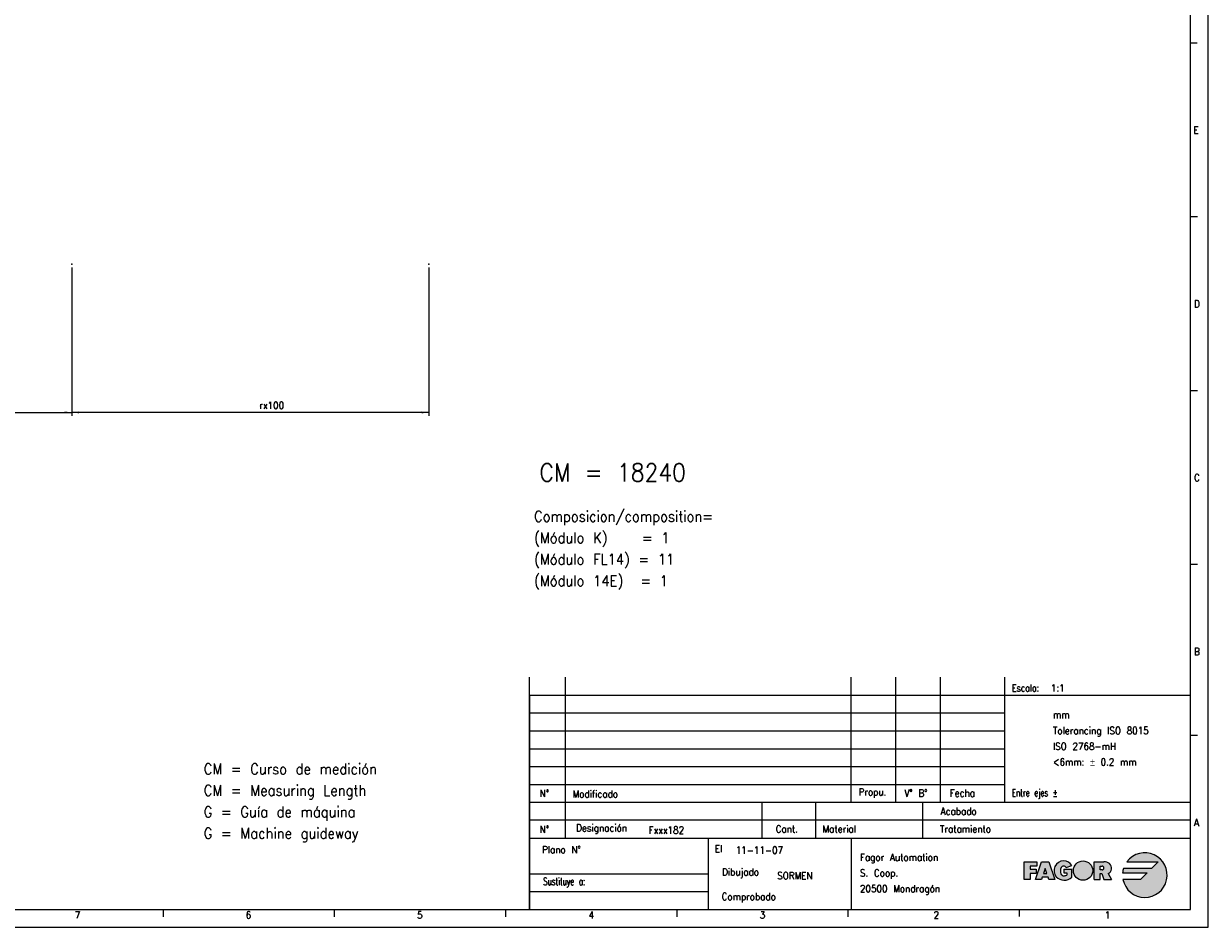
# Model space of a CAD drawing. Header units: inches. Extents: x -381 to 19228, y -418 to 176.
# Tile 10 of 37: x 127 to 459, y -418 to -165. Entities that reach past the tile are written whole.
import ezdxf

# ---------------------------------------------------------------- set-up
doc = ezdxf.new("R2010")
doc.units = ezdxf.units.IN
doc.layers.add('1', color=7, linetype='Continuous')
doc.styles.add('CONVERTER_12', font='txt.shx', dxfattribs={"width": 0.9})
doc.styles.add('CONVERTER_13', font='txt.shx', dxfattribs={"width": 0.72})
doc.styles.add('CONVERTER_14', font='txt.shx', dxfattribs={"width": 0.81})
doc.dimstyles.new('ME10_DIM_44', dxfattribs={"dimtxt": 2, "dimasz": 2, "dimexe": 1, "dimexo": 1, "dimgap": 1, "dimtad": 1, "dimdsep": 46, "dimtxsty": 'CONVERTER_12', "dimsah": 1, "dimcen": 0.09, "dimclrd": 2, "dimclre": 2, "dimclrt": 2, "dimadec": 0, "dimazin": 0, "dimtfac": 1, "dimtdec": 4, "dimtix": 1, "dimtmove": 0, "dimatfit": 3, "dimfxl": 1, "dimtolj": 1, "dimtzin": 0, "dimarcsym": 0})
doc.dimstyles.new('ME10_DIM_45', dxfattribs={"dimtxt": 2, "dimasz": 2, "dimexe": 1, "dimexo": 1, "dimgap": 1, "dimtad": 1, "dimdsep": 46, "dimtxsty": 'CONVERTER_12', "dimsah": 1, "dimcen": 0.09, "dimclrd": 2, "dimclre": 2, "dimclrt": 2, "dimadec": 0, "dimazin": 0, "dimtfac": 1, "dimtdec": 4, "dimtix": 1, "dimtmove": 0, "dimatfit": 3, "dimfxl": 1, "dimtolj": 1, "dimtzin": 0, "dimarcsym": 0})
doc.dimstyles.new('ME10_DIM_46', dxfattribs={"dimtxt": 2, "dimasz": 2, "dimexe": 1, "dimexo": 1, "dimgap": 1, "dimtad": 1, "dimdsep": 46, "dimtxsty": 'CONVERTER_12', "dimsah": 1, "dimcen": 0.09, "dimclrd": 2, "dimclre": 2, "dimclrt": 2, "dimadec": 0, "dimazin": 0, "dimtfac": 1, "dimtdec": 4, "dimtix": 1, "dimtmove": 0, "dimatfit": 3, "dimfxl": 1, "dimtolj": 1, "dimtzin": 0, "dimarcsym": 0})
doc.dimstyles.new('ME10_DIM_47', dxfattribs={"dimtxt": 2, "dimasz": 2, "dimexe": 1, "dimexo": 1, "dimgap": 1, "dimtad": 1, "dimdsep": 46, "dimtxsty": 'CONVERTER_12', "dimsah": 1, "dimcen": 0.09, "dimclrd": 2, "dimclre": 2, "dimclrt": 2, "dimadec": 0, "dimazin": 0, "dimtfac": 1, "dimtdec": 4, "dimtix": 1, "dimtmove": 0, "dimatfit": 3, "dimfxl": 1, "dimtolj": 1, "dimtzin": 0, "dimarcsym": 0})
doc.dimstyles.new('ME10_DIM_48', dxfattribs={"dimtxt": 2, "dimasz": 2, "dimexe": 1, "dimexo": 1, "dimgap": 1, "dimtad": 1, "dimdec": 0, "dimdsep": 46, "dimtxsty": 'CONVERTER_12', "dimsah": 1, "dimcen": 0.09, "dimclrd": 2, "dimclre": 2, "dimclrt": 2, "dimadec": 0, "dimazin": 0, "dimtfac": 1, "dimtdec": 4, "dimtix": 1, "dimtmove": 0, "dimatfit": 3, "dimfxl": 1, "dimtolj": 1, "dimtzin": 0, "dimarcsym": 0})
doc.dimstyles.new('ME10_DIM_49', dxfattribs={"dimtxt": 2, "dimasz": 2, "dimexe": 1, "dimexo": 1, "dimgap": 1, "dimtad": 1, "dimdsep": 46, "dimtxsty": 'CONVERTER_12', "dimsah": 1, "dimcen": 0.09, "dimclrd": 2, "dimclre": 2, "dimclrt": 2, "dimadec": 0, "dimazin": 0, "dimtfac": 1, "dimtdec": 4, "dimtix": 1, "dimtmove": 0, "dimatfit": 3, "dimfxl": 1, "dimtolj": 1, "dimtzin": 0, "dimarcsym": 0})
doc.dimstyles.new('ME10_DIM_53', dxfattribs={"dimtxt": 2, "dimasz": 2, "dimexe": 1, "dimexo": 1, "dimgap": 1, "dimtad": 1, "dimdsep": 46, "dimtxsty": 'CONVERTER_12', "dimsah": 1, "dimcen": 0.09, "dimclrd": 2, "dimclre": 2, "dimclrt": 2, "dimadec": 0, "dimazin": 0, "dimtfac": 1, "dimtdec": 4, "dimtix": 1, "dimtmove": 0, "dimatfit": 3, "dimfxl": 1, "dimtolj": 1, "dimtzin": 0, "dimarcsym": 0})
doc.dimstyles.new('ME10_DIM_54', dxfattribs={"dimtxt": 2, "dimasz": 2, "dimexe": 1, "dimexo": 1, "dimgap": 1, "dimtad": 1, "dimdsep": 46, "dimtxsty": 'CONVERTER_12', "dimsah": 1, "dimcen": 0.09, "dimclrd": 2, "dimclre": 2, "dimclrt": 2, "dimadec": 0, "dimazin": 0, "dimtfac": 1, "dimtdec": 4, "dimtix": 1, "dimtmove": 0, "dimatfit": 3, "dimfxl": 1, "dimtolj": 1, "dimtzin": 0, "dimarcsym": 0})

# ---------------------------------------------------------------- blocks, each defined once
blk = doc.blocks.new('*D132')
at = {"layer": '1', "color": 2, "linetype": 'Continuous'}
for p, q in [((5.68073171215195, -193.6909571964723), (5.68073171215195, -208.2878645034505)), ((55.68073171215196, -193.6909571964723), (55.68073171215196, -208.2878645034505)), ((5.68073171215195, -207.2878645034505), (55.68073171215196, -207.2878645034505))]:
    blk.add_line(p, q, dxfattribs=at)
at = {"layer": '1', "color": 2}
for points in [[(7.68073171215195, -207.0245595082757), (7.68073171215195, -207.5511694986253), (5.68073171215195, -207.2878645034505)], [(53.68073171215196, -207.5511694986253), (53.68073171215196, -207.0245595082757), (55.68073171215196, -207.2878645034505)]]:
    blk.add_solid(points, dxfattribs=at)
at = {"layer": '1', "color": 2, "insert": (26.83028049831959, -205.6878724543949), "char_height": 2, "attachment_point": 7, "rotation": 0.00013888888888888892, "line_spacing_factor": 0.60024009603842, "style": 'CONVERTER_12'}
blk.add_mtext('\\C2;qx\\C2;50', dxfattribs=at)
blk = doc.blocks.new('*D133')
at = {"layer": '1', "color": 2, "linetype": 'Continuous'}
for p, q in [((-44.31926828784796, -193.6909571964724), (-44.31926828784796, -208.2878645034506)), ((5.68073171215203, -193.6909571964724), (5.68073171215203, -208.2878645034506)), ((-44.31926828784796, -207.2878645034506), (5.68073171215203, -207.2878645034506))]:
    blk.add_line(p, q, dxfattribs=at)
at = {"layer": '1', "color": 2}
for points in [[(-42.31926828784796, -207.0245595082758), (-42.31926828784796, -207.5511694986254), (-44.31926828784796, -207.2878645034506)], [(3.68073171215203, -207.5511694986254), (3.68073171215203, -207.0245595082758), (5.68073171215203, -207.2878645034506)]]:
    blk.add_solid(points, dxfattribs=at)
at = {"layer": '1', "color": 2, "insert": (-22.61594995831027, -206.2878645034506), "char_height": 2, "attachment_point": 7, "rotation": 0.00013888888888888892, "line_spacing_factor": 0.60024009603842, "style": 'CONVERTER_12'}
blk.add_mtext('50', dxfattribs=at)
blk = doc.blocks.new('*D134')
at = {"layer": '1', "color": 2, "linetype": 'Continuous'}
for p, q in [((-94.31926828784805, -193.6909571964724), (-94.31926828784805, -208.2878645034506)), ((-44.31926828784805, -193.6909571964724), (-44.31926828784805, -208.2878645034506)), ((-94.31926828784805, -207.2878645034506), (-44.31926828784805, -207.2878645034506))]:
    blk.add_line(p, q, dxfattribs=at)
at = {"layer": '1', "color": 2}
for points in [[(-92.31926828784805, -207.0245595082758), (-92.31926828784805, -207.5511694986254), (-94.31926828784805, -207.2878645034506)], [(-46.31926828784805, -207.5511694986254), (-46.31926828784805, -207.0245595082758), (-44.31926828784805, -207.2878645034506)]]:
    blk.add_solid(points, dxfattribs=at)
at = {"layer": '1', "color": 2, "insert": (-72.98745153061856, -206.2878645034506), "char_height": 2, "attachment_point": 7, "rotation": 0.00013888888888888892, "line_spacing_factor": 0.60024009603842, "style": 'CONVERTER_12'}
blk.add_mtext('50', dxfattribs=at)
blk = doc.blocks.new('*D135')
at = {"layer": '1', "color": 2, "linetype": 'Continuous'}
for p, q in [((-144.3192682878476, -193.6909571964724), (-144.3192682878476, -208.2878645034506)), ((-94.31926828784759, -193.6909571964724), (-94.31926828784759, -208.2878645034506)), ((-144.3192682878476, -207.2878645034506), (-94.31926828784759, -207.2878645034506))]:
    blk.add_line(p, q, dxfattribs=at)
at = {"layer": '1', "color": 2}
for points in [[(-142.3192682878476, -207.0245595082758), (-142.3192682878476, -207.5511694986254), (-144.3192682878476, -207.2878645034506)], [(-96.31926828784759, -207.5511694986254), (-96.31926828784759, -207.0245595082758), (-94.31926828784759, -207.2878645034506)]]:
    blk.add_solid(points, dxfattribs=at)
at = {"layer": '1', "color": 2, "insert": (-128.325157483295, -206.2878645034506), "char_height": 2, "attachment_point": 7, "rotation": 0.00013888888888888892, "line_spacing_factor": 0.60024009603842, "style": 'CONVERTER_12'}
blk.add_mtext('50', dxfattribs=at)
blk = doc.blocks.new('*D136')
at = {"layer": '1', "color": 2, "linetype": 'Continuous'}
for p, q in [((-164.324645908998, -132.4738496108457), (-164.324645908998, -208.2878645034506)), ((-144.3192682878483, -193.6909571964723), (-144.3192682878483, -208.2878645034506)), ((-164.324645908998, -207.2878645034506), (-175.9221610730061, -207.2878645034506)), ((-144.3192682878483, -207.2878645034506), (-164.324645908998, -207.2878645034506))]:
    blk.add_line(p, q, dxfattribs=at)
at = {"layer": '1', "color": 2}
for points in [[(-162.324645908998, -207.0245595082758), (-162.324645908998, -207.5511694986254), (-164.324645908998, -207.2878645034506)], [(-146.3192682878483, -207.5511694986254), (-146.3192682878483, -207.0245595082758), (-144.3192682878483, -207.2878645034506)]]:
    blk.add_solid(points, dxfattribs=at)
at = {"layer": '1', "color": 2, "insert": (-175.9221610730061, -206.2878645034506), "char_height": 2, "attachment_point": 7, "rotation": 0.00013888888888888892, "line_spacing_factor": 0.60024009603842, "style": 'CONVERTER_12'}
blk.add_mtext('20', dxfattribs=at)
blk = doc.blocks.new('*D137')
at = {"layer": '1', "color": 2, "linetype": 'Continuous'}
for p, q in [((-164.3192682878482, -233.6909571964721), (-164.3192682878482, -275.2266028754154)), ((-159.3192682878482, -233.6909571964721), (-159.3192682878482, -275.2266028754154)), ((-164.3192682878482, -274.2266028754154), (-171.5477709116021, -274.2266028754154)), ((-159.3192682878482, -274.2266028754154), (-164.3192682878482, -274.2266028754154)), ((-155.3192682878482, -274.2266028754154), (-159.3192682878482, -274.2266028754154))]:
    blk.add_line(p, q, dxfattribs=at)
at = {"layer": '1', "color": 2}
for points in [[(-166.3192682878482, -274.4899078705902), (-166.3192682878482, -273.9632978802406), (-164.3192682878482, -274.2266028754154)], [(-157.3192682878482, -273.9632978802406), (-157.3192682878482, -274.4899078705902), (-159.3192682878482, -274.2266028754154)]]:
    blk.add_solid(points, dxfattribs=at)
at = {"layer": '1', "color": 2, "insert": (-171.5477709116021, -273.2266028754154), "char_height": 2, "attachment_point": 7, "rotation": 0.00013888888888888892, "line_spacing_factor": 0.60024009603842, "style": 'CONVERTER_12'}
blk.add_mtext('5', dxfattribs=at)
blk = doc.blocks.new('*D141')
at = {"layer": '1', "color": 2, "linetype": 'Continuous'}
for p, q in [((40.68073171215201, -233.6909571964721), (40.68073171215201, -275.2266028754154)), ((140.680731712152, -233.6909571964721), (140.680731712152, -275.2266028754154)), ((40.68073171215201, -274.2266028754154), (140.680731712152, -274.2266028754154))]:
    blk.add_line(p, q, dxfattribs=at)
at = {"layer": '1', "color": 2}
for points in [[(42.68073171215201, -273.9632978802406), (42.68073171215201, -274.4899078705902), (40.68073171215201, -274.2266028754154)], [(138.680731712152, -274.4899078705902), (138.680731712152, -273.9632978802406), (140.680731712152, -274.2266028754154)]]:
    blk.add_solid(points, dxfattribs=at)
at = {"layer": '1', "color": 2, "insert": (93.1791434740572, -273.2266028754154), "char_height": 2, "attachment_point": 7, "rotation": 0.00013888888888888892, "line_spacing_factor": 0.60024009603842, "style": 'CONVERTER_12'}
blk.add_mtext('100', dxfattribs=at)
blk = doc.blocks.new('*D142')
at = {"layer": '1', "color": 2, "linetype": 'Continuous'}
for p, q in [((140.680731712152, -233.6909571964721), (140.680731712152, -275.2266028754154)), ((240.680731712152, -233.6909571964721), (240.680731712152, -275.2266028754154)), ((240.680731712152, -274.2266028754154), (140.680731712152, -274.2266028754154))]:
    blk.add_line(p, q, dxfattribs=at)
at = {"layer": '1', "color": 2}
for points in [[(142.680731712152, -273.9632978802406), (142.680731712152, -274.4899078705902), (140.680731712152, -274.2266028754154)], [(238.680731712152, -274.4899078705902), (238.680731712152, -273.9632978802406), (240.680731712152, -274.2266028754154)]]:
    blk.add_solid(points, dxfattribs=at)
at = {"layer": '1', "color": 2, "insert": (193.1950855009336, -273.2266108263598), "char_height": 2, "attachment_point": 7, "rotation": 0.00013888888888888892, "line_spacing_factor": 0.60024009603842, "style": 'CONVERTER_12'}
blk.add_mtext('\\C2;rx\\C2;100', dxfattribs=at)
blk = doc.blocks.new('1__84', base_point=(310, -313.5))
at = {"layer": '1', "color": 2, "insert": (270.1, -323.85), "char_height": 3, "attachment_point": 7, "line_spacing_factor": 1.20048019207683, "style": 'CONVERTER_12'}
blk.add_mtext('Composicion/composition=\\P(Módulo K)    = 1\\P(Módulo FL14) = 11\\P(Módulo 14E)  = 1', dxfattribs=at)
blk = doc.blocks.new('Pegar2', base_point=(310, -313.5))
at = {"layer": '1'}
blk.add_blockref('1__84', (310, -313.5), dxfattribs=at)
blk = doc.blocks.new('1__85', base_point=(310, -313.5))
blk.add_blockref('Pegar2', (310, -313.5))
blk = doc.blocks.new('Pegar3', base_point=(310, -313.5))
at = {"layer": '1'}
blk.add_blockref('1__85', (310, -313.5), dxfattribs=at)
blk = doc.blocks.new('1__86', base_point=(310, -313.5))
blk.add_blockref('Pegar3', (310, -313.5))
blk = doc.blocks.new('Pegar4', base_point=(310, -313.5))
at = {"layer": '1'}
blk.add_blockref('1__86', (310, -313.5), dxfattribs=at)
blk = doc.blocks.new('tolerancias', base_point=(401.8687695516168, -383.3796663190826))
at = {"layer": '1', "color": 7}
blk.add_point((401.8687695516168, -383.3796663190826), dxfattribs=at)
blk = doc.blocks.new('Marco_a1', base_point=(38.86876955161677, -121.3796663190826))
at = {"layer": '1', "linetype": 'Continuous'}
h = blk.add_hatch(color=2, dxfattribs=at)
edge = h.paths.add_edge_path()
edge.add_line((444.8404292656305, -400.0052611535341), (442.9654292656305, -401.8802611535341))
edge.add_line((442.9654292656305, -401.8802611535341), (435.1283092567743, -401.8802611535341))
edge.add_arc((441.0904292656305, -403.7552611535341), 6.250000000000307, 162.5423968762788, 174.2608295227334)
edge.add_line((434.871757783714, -403.1302611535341), (441.7154292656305, -403.1302611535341))
edge.add_line((441.7154292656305, -403.1302611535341), (439.8404292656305, -405.0052611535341))
edge.add_line((439.8404292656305, -405.0052611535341), (434.9667049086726, -405.0052611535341))
edge.add_arc((441.0904292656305, -403.7552611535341), 6.249999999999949, 191.5369590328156, 503.130102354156)
edge.add_line((436.0904292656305, -400.0052611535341), (444.8404292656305, -400.0052611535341))
blk.add_hatch(color=2, dxfattribs=at).paths.add_polyline_path([(410.8820959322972, -401.2552611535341), (409.0070959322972, -401.2552611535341), (409.0070959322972, -402.0885944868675), (410.6737625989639, -402.0885944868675), (410.6737625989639, -402.9219278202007), (410.6737625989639, -403.3385944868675), (409.0070959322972, -403.3385944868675), (409.0070959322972, -405.0052611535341), (407.3404292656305, -405.0052611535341), (407.3404292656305, -400.0052611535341), (410.8820959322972, -400.0052611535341)])
h = blk.add_hatch(color=2, dxfattribs=at)
h.paths.add_polyline_path([(414.2154292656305, -405.0052611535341), (414.0070959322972, -404.3802611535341), (412.3404292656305, -404.3802611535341), (412.1320959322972, -405.0052611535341), (410.4654292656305, -405.0052611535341), (412.1320959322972, -400.0052611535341), (414.2154292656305, -400.0052611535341), (415.8820959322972, -405.0052611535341)])
h.paths.add_polyline_path([(413.1737625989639, -401.8802611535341), (412.6876514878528, -403.3385944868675), (413.659873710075, -403.3385944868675)], flags=16)
h = blk.add_hatch(color=2, dxfattribs=at)
edge = h.paths.add_edge_path()
edge.add_line((418.3855508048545, -402.0885944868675), (418.3855508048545, -403.1302611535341))
edge.add_line((418.3855508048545, -403.1302611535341), (419.2188841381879, -403.1302611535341))
edge.add_line((419.2188841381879, -403.1302611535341), (419.2188841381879, -403.7552611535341))
edge.add_arc((418.3855508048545, -402.1927611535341), 1.770833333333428, 270, 298.07248693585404, ccw=False)
edge.add_arc((418.3855508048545, -403.1302611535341), 0.833333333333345, 202.6198649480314, 270, ccw=False)
edge.add_arc((419.6355508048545, -402.6094278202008), 2.187499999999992, 154.6230664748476, 202.6198649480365, ccw=False)
edge.add_arc((418.3831829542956, -402.0885978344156), 0.8353864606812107, 29.918998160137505, 150.0810018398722, ccw=False)
edge.add_line((419.1072386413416, -401.6719278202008), (420.6642732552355, -401.0469278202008))
edge.add_arc((418.3820959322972, -402.5052611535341), 2.708333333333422, 32.57897039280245, 90)
edge.add_arc((418.3820959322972, -402.5052611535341), 2.708333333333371, 90, 219.5977388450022)
edge.add_arc((418.5607714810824, -402.1093216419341), 3.104272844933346, 223.1289646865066, 312.983270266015)
edge.add_line((420.6772174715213, -404.3802611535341), (420.6772174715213, -402.0885944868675))
edge.add_line((420.6772174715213, -402.0885944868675), (418.3855508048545, -402.0885944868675))
h = blk.add_hatch(color=2, dxfattribs=at)
edge = h.paths.add_edge_path()
edge.add_arc((423.7985893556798, -402.5052611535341), 2.708333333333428, 0, 360)
h = blk.add_hatch(color=2, dxfattribs=at)
edge = h.paths.add_edge_path()
edge.add_arc((430.1555290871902, -401.8289445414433), 1.643411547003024, -66.72332945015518, 50.761309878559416, ccw=False)
edge.add_line((430.8049584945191, -403.3385944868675), (431.7315329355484, -405.0052611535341))
edge.add_line((431.7315329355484, -405.0052611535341), (429.6498073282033, -405.0052611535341))
edge.add_line((429.6498073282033, -405.0052611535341), (429.0248073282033, -403.3385944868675))
edge.add_line((429.0248073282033, -403.3385944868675), (428.6081406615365, -403.3385944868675))
edge.add_line((428.6081406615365, -403.3385944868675), (428.6081406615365, -405.0052611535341))
edge.add_line((428.6081406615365, -405.0052611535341), (426.9414739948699, -405.0052611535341))
edge.add_line((426.9414739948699, -405.0052611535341), (426.9414739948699, -400.0052611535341))
edge.add_line((426.9414739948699, -400.0052611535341), (428.6081406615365, -400.0052611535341))
edge.add_line((428.6081406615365, -400.0052611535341), (429.6498073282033, -400.0052611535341))
edge.add_arc((429.6498073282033, -402.4481664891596), 2.442905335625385, 50.76130987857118, 90, ccw=False)
edge = h.paths.add_edge_path(flags=16)
edge.add_arc((429.1289739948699, -401.7760944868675), 0.5208333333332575, 270, 450)
edge.add_line((429.1289739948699, -401.2552611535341), (428.6081406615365, -401.2552611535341))
edge.add_line((428.6081406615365, -401.2552611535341), (428.6081406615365, -402.2969278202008))
edge.add_line((428.6081406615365, -402.2969278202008), (429.1289739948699, -402.2969278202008))
at = {"layer": '1', "color": 2, "linetype": 'Continuous'}
for p, q in [((458.8687695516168, -418.3796663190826), (458.8687695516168, 175.6203336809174)), ((455.7169153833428, -170.8463329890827), (453.7169153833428, -170.8463329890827)), ((455.8687695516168, -219.5129996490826), (453.8687695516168, -219.5129996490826)), ((455.8687695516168, -268.1796663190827), (453.8687695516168, -268.1796663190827)), ((455.8687695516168, -316.8463329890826), (453.8687695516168, -316.8463329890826)), ((268.8687695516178, -353.3796663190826), (453.8687695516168, -353.3796663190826)), ((268.8687695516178, -358.3796663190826), (401.8687695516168, -358.3796663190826)), ((268.8687695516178, -363.3796663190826), (401.8687695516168, -363.3796663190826)), ((455.8687695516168, -364.7129996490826), (453.8687695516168, -364.7129996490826)), ((268.8687695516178, -368.3796663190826), (401.8687695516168, -368.3796663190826)), ((268.8687695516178, -373.3796663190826), (401.8687695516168, -373.3796663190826)), ((268.8687695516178, -378.3796663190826), (401.8687695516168, -378.3796663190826)), ((453.8687695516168, -388.3796663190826), (268.8687695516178, -388.3796663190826)), ((407.3404292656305, -400.0052611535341), (410.8820959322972, -400.0052611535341)), ((407.3404292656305, -405.0052611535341), (407.3404292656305, -400.0052611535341)), ((409.0070959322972, -401.2552611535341), (409.0070959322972, -402.0885944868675)), ((410.8820959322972, -401.2552611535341), (409.0070959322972, -401.2552611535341)), ((410.4654292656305, -405.0052611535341), (412.1320959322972, -400.0052611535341)), ((410.8820959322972, -400.0052611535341), (410.8820959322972, -401.2552611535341)), ((412.1320959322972, -400.0052611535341), (414.2154292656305, -400.0052611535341)), ((414.2154292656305, -400.0052611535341), (415.8820959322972, -405.0052611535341)), ((419.1072386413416, -401.6719278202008), (420.6642732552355, -401.0469278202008)), ((426.9414739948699, -400.0052611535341), (428.6081406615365, -400.0052611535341)), ((426.9414739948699, -405.0052611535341), (426.9414739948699, -400.0052611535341)), ((428.6081406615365, -400.0052611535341), (429.6498073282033, -400.0052611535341)), ((428.6081406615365, -401.2552611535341), (429.1289739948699, -401.2552611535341)), ((428.6081406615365, -402.2969278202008), (428.6081406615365, -401.2552611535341)), ((436.0904292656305, -400.0052611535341), (444.8404292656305, -400.0052611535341)), ((444.8404292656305, -400.0052611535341), (442.9654292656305, -401.8802611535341)), ((409.0070959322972, -402.0885944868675), (410.6737625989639, -402.0885944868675)), ((409.0070959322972, -403.3385944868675), (409.0070959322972, -405.0052611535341)), ((410.6737625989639, -403.3385944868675), (409.0070959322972, -403.3385944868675)), ((410.6737625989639, -402.0885944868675), (410.6737625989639, -402.9219278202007)), ((410.6737625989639, -402.9219278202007), (410.6737625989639, -403.3385944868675)), ((412.3404292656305, -404.3802611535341), (412.1320959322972, -405.0052611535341)), ((414.0070959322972, -404.3802611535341), (412.3404292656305, -404.3802611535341)), ((413.1737625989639, -401.8802611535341), (412.6876514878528, -403.3385944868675)), ((412.6876514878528, -403.3385944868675), (413.659873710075, -403.3385944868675)), ((413.659873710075, -403.3385944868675), (413.1737625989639, -401.8802611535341)), ((414.2154292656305, -405.0052611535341), (414.0070959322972, -404.3802611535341)), ((418.3855508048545, -402.0885944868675), (420.6772174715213, -402.0885944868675)), ((418.3855508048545, -402.0885944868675), (418.3855508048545, -403.1302611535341)), ((418.3855508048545, -403.1302611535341), (419.2188841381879, -403.1302611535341)), ((419.2188841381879, -403.1302611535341), (419.2188841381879, -403.7552611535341)), ((420.6772174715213, -404.3802611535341), (420.6772174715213, -402.0885944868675)), ((429.1289739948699, -402.2969278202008), (428.6081406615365, -402.2969278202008)), ((428.6081406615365, -405.0052611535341), (428.6081406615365, -403.3385944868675)), ((428.6081406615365, -403.3385944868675), (429.0248073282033, -403.3385944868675)), ((429.0248073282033, -403.3385944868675), (429.6498073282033, -405.0052611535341)), ((430.8049584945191, -403.3385944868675), (431.7315329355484, -405.0052611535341)), ((434.871757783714, -403.1302611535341), (441.7154292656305, -403.1302611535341)), ((442.9654292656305, -401.8802611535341), (435.1283092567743, -401.8802611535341)), ((441.7154292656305, -403.1302611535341), (439.8404292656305, -405.0052611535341)), ((409.0070959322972, -405.0052611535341), (407.3404292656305, -405.0052611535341)), ((412.1320959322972, -405.0052611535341), (410.4654292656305, -405.0052611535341)), ((415.8820959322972, -405.0052611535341), (414.2154292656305, -405.0052611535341)), ((426.9414739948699, -405.0052611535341), (428.6081406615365, -405.0052611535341)), ((429.6498073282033, -405.0052611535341), (431.7315329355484, -405.0052611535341)), ((439.8404292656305, -405.0052611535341), (434.9667049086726, -405.0052611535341)), ((268.8687695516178, -408.3796663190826), (318.8687695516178, -408.3796663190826)), ((166.2217107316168, -413.4260551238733), (166.2217107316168, -415.4260551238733)), ((214.1628872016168, -413.4260551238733), (214.1628872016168, -415.4260551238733)), ((262.104063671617, -413.4260551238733), (262.104063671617, -415.4260551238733)), ((310.0452401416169, -413.4260551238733), (310.0452401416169, -415.4260551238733)), ((357.9864166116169, -413.4260551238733), (357.9864166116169, -415.4260551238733)), ((405.9275930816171, -413.3796663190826), (405.9275930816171, -415.3796663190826)), ((-381.1312304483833, -418.3796663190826), (458.8687695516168, -418.3796663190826))]:
    blk.add_line(p, q, dxfattribs=at)
at = {"layer": '1', "color": 7, "linetype": 'Continuous'}
for p, q in [((453.8687695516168, -413.3796663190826), (453.8687695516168, 170.6203336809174)), ((268.8687695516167, -413.3796663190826), (268.8687695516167, -348.3796663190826)), ((278.8687695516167, -393.3796663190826), (278.8687695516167, -348.3796663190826)), ((358.8687695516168, -383.3796663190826), (358.8687695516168, -348.3796663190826)), ((371.3687695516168, -383.3796663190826), (371.3687695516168, -348.3796663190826)), ((383.8687695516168, -383.3796663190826), (383.8687695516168, -348.3796663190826)), ((401.8687695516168, -383.3796663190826), (401.8687695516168, -348.3796663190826)), ((268.8687695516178, -383.3796663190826), (453.8687695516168, -383.3796663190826)), ((333.8687695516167, -383.3796663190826), (333.8687695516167, -393.3796663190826)), ((348.8687695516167, -383.3796663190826), (348.8687695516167, -393.3796663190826)), ((378.8687695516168, -383.3796663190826), (378.8687695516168, -393.3796663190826)), ((268.8687695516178, -393.3796663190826), (453.8687695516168, -393.3796663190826)), ((318.8687695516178, -393.3796663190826), (318.8687695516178, -403.3796663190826)), ((358.8687695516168, -393.3796663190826), (358.8687695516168, -413.3796663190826)), ((268.8687695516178, -403.3796663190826), (318.8687695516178, -403.3796663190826)), ((318.8687695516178, -403.3796663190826), (318.8687695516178, -408.3796663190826)), ((318.8687695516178, -408.3796663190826), (318.8687695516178, -413.3796663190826)), ((-361.1312304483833, -413.3796663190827), (453.8687695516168, -413.3796663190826))]:
    blk.add_line(p, q, dxfattribs=at)
at = {"layer": '1', "color": 6, "linetype": 'Continuous'}
blk.add_line((268.8687695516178, -353.6147022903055), (268.8687695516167, -413.6147022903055), dxfattribs=at)
at = {"layer": '1', "color": 2, "linetype": 'Continuous'}
blk.add_circle((423.7985893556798, -402.5052611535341), 2.708333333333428, dxfattribs=at)
for centre, radius, start, end in [((441.0904292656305, -403.7552611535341), 6.249999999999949, 191.5369590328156, 143.130102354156), ((418.3820959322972, -402.5052611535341), 2.708333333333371, 90, 219.5977388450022), ((418.3831829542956, -402.0885978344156), 0.8353864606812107, 29.91899816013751, 150.0810018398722), ((418.3820959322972, -402.5052611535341), 2.708333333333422, 32.57897039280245, 90), ((429.1289739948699, -401.7760944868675), 0.5208333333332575, 270, 90), ((429.6498073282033, -402.4481664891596), 2.442905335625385, 50.76130987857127, 90), ((430.1555290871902, -401.8289445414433), 1.643411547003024, 293.2766705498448, 50.7613098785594), ((418.5607714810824, -402.1093216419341), 3.104272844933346, 223.1289646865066, 312.983270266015), ((419.6355508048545, -402.6094278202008), 2.187499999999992, 154.6230664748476, 202.6198649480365), ((418.3855508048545, -403.1302611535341), 0.833333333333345, 202.6198649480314, 270), ((418.3855508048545, -402.1927611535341), 1.770833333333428, 270, 298.072486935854), ((441.0904292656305, -403.7552611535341), 6.250000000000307, 162.5423968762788, 174.2608295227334)]:
    blk.add_arc(centre, radius, start, end, dxfattribs=at)
at = {"layer": '1', "color": 2}
for s, height, style, width, p in [('CM = 18240', 5, 'CONVERTER_12', 0.9, (271.6257590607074, -293.528511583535)), ('Escala:', 2, 'CONVERTER_14', 0.81, (403.8687695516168, -352.3796663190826)), ('El', 2, 'CONVERTER_12', 0.9, (320.7253003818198, -397.3796663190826))]:
    blk.add_text(s, height=height, dxfattribs=dict(at, style=style, width=width)).set_placement(p)
for s, insert, char_height, attachment_point, line_spacing_factor, style in [('E', (454.7169153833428, -195.1796663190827), 2, 4, 1.20048019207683, 'CONVERTER_12'), ('D', (454.8687695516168, -243.8463329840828), 2, 4, 1.20048019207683, 'CONVERTER_12'), ('C', (454.8687695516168, -292.5129996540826), 2, 4, 1.20048019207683, 'CONVERTER_12'), ('B', (454.8687695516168, -341.1796663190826), 2, 4, 1.20048019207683, 'CONVERTER_12'), ('mm\\PTolerancing ISO 8015\\PISO 2768-mH\\P<6mm: {\\Fgdt;`} 0.2 mm', (415.3801489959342, -365.498247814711), 2, 4, 1.32052821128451, 'CONVERTER_12'), ('CM = Curso de medición\\PCM = Measuring Length\\PG = Guía de máquina\\PG = Machine guideway', (177.6157323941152, -394.5604684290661), 3, 7, 1.20048019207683, 'CONVERTER_12'), ('N°', (272.990225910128, -380.8796663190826), 2, 5, 1.32052821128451, 'CONVERTER_12'), ('Modificado', (280.8954422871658, -381.0480826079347), 2, 4, 1.32052821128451, 'CONVERTER_12'), ('Propu.', (360.9564625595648, -380.8119144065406), 2, 4, 1.32052821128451, 'CONVERTER_12'), ('V° B°', (373.7932646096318, -380.8119144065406), 2, 4, 1.20048019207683, 'CONVERTER_12'), ('Fecha', (386.4626283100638, -380.8119144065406), 2, 4, 1.32052821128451, 'CONVERTER_12'), ('Entre ejes ±', (403.8687695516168, -382.3796663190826), 2, 7, 1.32052821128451, 'CONVERTER_13'), ('Acabado', (394.0347511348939, -385.8796663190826), 2, 6, 1.32052821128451, 'CONVERTER_12'), ('A', (454.8687695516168, -389.0463329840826), 2, 4, 1.20048019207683, 'CONVERTER_12'), ('N°', (272.990225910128, -390.9564089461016), 2, 5, 1.32052821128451, 'CONVERTER_12'), ('Designación', (281.8687695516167, -390.8796663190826), 2, 4, 1.32052821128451, 'CONVERTER_12'), ('Cant.', (340.8687695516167, -390.8796663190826), 2, 5, 1.32052821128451, 'CONVERTER_12'), ('Material', (350.8687695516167, -390.8796663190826), 2, 4, 1.32052821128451, 'CONVERTER_12'), ('Tratamiento', (398.0347511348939, -390.8796663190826), 2, 6, 1.32052821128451, 'CONVERTER_12'), ('Plano N°', (283.2007075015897, -396.6351838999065), 2, 6, 1.32052821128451, 'CONVERTER_12'), ('Fagor Automation\\PS. Coop.\\P20500 Mondragón', (361.3421985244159, -403.5150845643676), 2, 4, 1.32052821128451, 'CONVERTER_12'), ('Sustituye a:', (284.4291902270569, -405.8796663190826), 2, 6, 1.32052821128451, 'CONVERTER_13'), ('Dibujado', (333.0886147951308, -403.2478935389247), 2, 6, 1.32052821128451, 'CONVERTER_12'), ('Comprobado', (337.8119788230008, -410.0967713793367), 2, 6, 1.32052821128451, 'CONVERTER_12'), ('7', (141.5259386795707, -414.9260551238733), 2, 4, 1.20048019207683, 'CONVERTER_12'), ('6', (189.3791898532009, -414.9260551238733), 2, 4, 1.20048019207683, 'CONVERTER_12'), ('5', (237.3529070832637, -414.9260551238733), 2, 4, 1.20048019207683, 'CONVERTER_12'), ('4', (285.3640039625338, -414.9260551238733), 2, 4, 1.20048019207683, 'CONVERTER_12'), ('3', (333.2920379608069, -414.9260551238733), 2, 4, 1.20048019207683, 'CONVERTER_12'), ('2', (381.9570048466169, -414.9260551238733), 2, 4, 1.20048019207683, 'CONVERTER_12'), ('1', (429.8981813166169, -414.9260551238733), 2, 4, 1.20048019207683, 'CONVERTER_12')]:
    blk.add_mtext(s, dxfattribs=dict(at, insert=insert, char_height=char_height, attachment_point=attachment_point, line_spacing_factor=line_spacing_factor, style=style))
blk = doc.blocks.new('Top', base_point=(38.86876955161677, -121.3796663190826))
blk.add_blockref('Marco_a1', (38.86876955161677, -121.3796663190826))
blk = doc.blocks.new('_dummy_frame', base_point=(-381.1312304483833, -418.3796663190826))
blk.add_blockref('Top', (38.86876955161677, -121.3796663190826))
at = {"layer": '1'}
blk.add_blockref('tolerancias', (401.8687695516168, -383.3796663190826), dxfattribs=at)
blk = doc.blocks.new('Alzado1__80', base_point=(-7.61971641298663, -226.9593064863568))
at = {"layer": '1', "color": 7, "linetype": 'Continuous'}
blk.add_line((-164.324645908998, -131.4738496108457), (-164.3192682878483, -232.6909571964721), dxfattribs=at)
at = {"layer": '1', "color": 7}
for p in [(-144.3192682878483, -192.6909571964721), (-94.31926828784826, -192.6909571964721), (-44.31926828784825, -192.6909571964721), (5.68073171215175, -192.6909571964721), (55.68073171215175, -192.6909571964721), (-159.3192682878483, -232.6909571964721), (-109.2192682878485, -232.6909571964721), (-59.31926828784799, -232.6909571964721), (-9.11926828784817, -232.6909571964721), (40.68073171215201, -232.6909571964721), (90.98073171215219, -232.6909571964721), (240.680731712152, -232.6909571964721)]:
    blk.add_point(p, dxfattribs=at)
at = {"layer": '1'}
dim = blk.add_linear_dim(base=(-144.3192682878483, -207.2878645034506), p1=(-164.324645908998, -131.4738496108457), p2=(-144.3192682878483, -192.6909571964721), dimstyle='ME10_DIM_48', dxfattribs=at)
dim.commit()
dim.dimension.update_dxf_attribs({"geometry": '*D136', "text_midpoint": (-174.4221610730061, -205.2878645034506), "text_rotation": 0.00013888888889})
for p1, p2, distance, dimstyle, picture, middle in [((-94.31926828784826, -192.6909571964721), (-144.3192682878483, -192.6909571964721), 14.596907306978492, 'ME10_DIM_47', '*D135', (-126.825157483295, -205.2878645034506)), ((-44.31926828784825, -192.6909571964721), (-94.31926828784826, -192.6909571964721), 14.596907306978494, 'ME10_DIM_46', '*D134', (-71.48745153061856, -205.2878645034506)), ((5.68073171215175, -192.6909571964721), (-44.31926828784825, -192.6909571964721), 14.596907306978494, 'ME10_DIM_45', '*D133', (-21.11594995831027, -205.2878645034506)), ((-164.3192682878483, -232.6909571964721), (-159.3192682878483, -232.6909571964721), -41.53564567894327, 'ME10_DIM_49', '*D137', (-170.9477709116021, -272.2266028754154))]:
    dim = blk.add_aligned_dim(p1=p1, p2=p2, distance=distance, dimstyle=dimstyle, dxfattribs=at)
    dim.commit()
    dim.dimension.update_dxf_attribs({"geometry": picture, "text_midpoint": middle, "text_rotation": 0.00013888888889})
dim = blk.add_aligned_dim(p1=(55.68073171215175, -192.6909571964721), p2=(5.68073171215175, -192.6909571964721), distance=14.59690730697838, dimstyle='ME10_DIM_44', override={"dimpost": 'qx<>'}, dxfattribs=at)
dim.commit()
dim.dimension.update_dxf_attribs({"geometry": '*D132', "text_midpoint": (29.61028049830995, -204.9878645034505), "text_rotation": 0.00013888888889})
blk = doc.blocks.new('1__83', base_point=(-72.84170063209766, -239.5242131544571))
blk.add_blockref('Alzado1__80', (-7.61971641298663, -226.9593064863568))
blk = doc.blocks.new('Pegar5', base_point=(-114.2417006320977, -514.4042131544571))
at = {"layer": '1', "color": 7}
blk.add_point((140.680731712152, -232.6909571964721), dxfattribs=at)
at = {"layer": '1'}
blk.add_blockref('1__83', (-72.84170063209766, -239.5242131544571), dxfattribs=at)
dim = blk.add_aligned_dim(p1=(140.680731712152, -232.6909571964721), p2=(40.68073171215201, -232.6909571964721), distance=41.53564567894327, dimstyle='ME10_DIM_53', dxfattribs=at)
dim.commit()
dim.dimension.update_dxf_attribs({"geometry": '*D141', "text_midpoint": (95.2791434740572, -272.2266028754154), "text_rotation": 0.00013888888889})
dim = blk.add_aligned_dim(p1=(140.680731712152, -232.6909571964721), p2=(240.680731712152, -232.6909571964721), distance=-41.53564567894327, dimstyle='ME10_DIM_54', override={"dimpost": 'rx<>'}, dxfattribs=at)
dim.commit()
dim.dimension.update_dxf_attribs({"geometry": '*D142', "text_midpoint": (196.850085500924, -272.2266028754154), "text_rotation": 0.00013888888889})

msp = doc.modelspace()

# ---------------------------------------------------------------- block references
for name, p in [('Pegar5', (-114.2417006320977, -514.4042131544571)), ('Pegar4', (310, -313.5))]:
    msp.add_blockref(name, p)
at = {"layer": '1'}
msp.add_blockref('_dummy_frame', (-381.1312304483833, -418.3796663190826), dxfattribs=at)

# ---------------------------------------------------------------- texts
at = {"layer": '1', "color": 2, "style": 'CONVERTER_12', "width": 0.9}
for s, p in [('1:1', (414.79988074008, -352.3796663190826)), ('Fxxx182', (302.170958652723, -392.1796663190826)), ('11-11-07', (326.554978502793, -397.792656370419)), ('SORMEN', (338.184280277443, -404.920292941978))]:
    msp.add_text(s, height=2, dxfattribs=at).set_placement(p)

doc.saveas('drawing.dxf')
